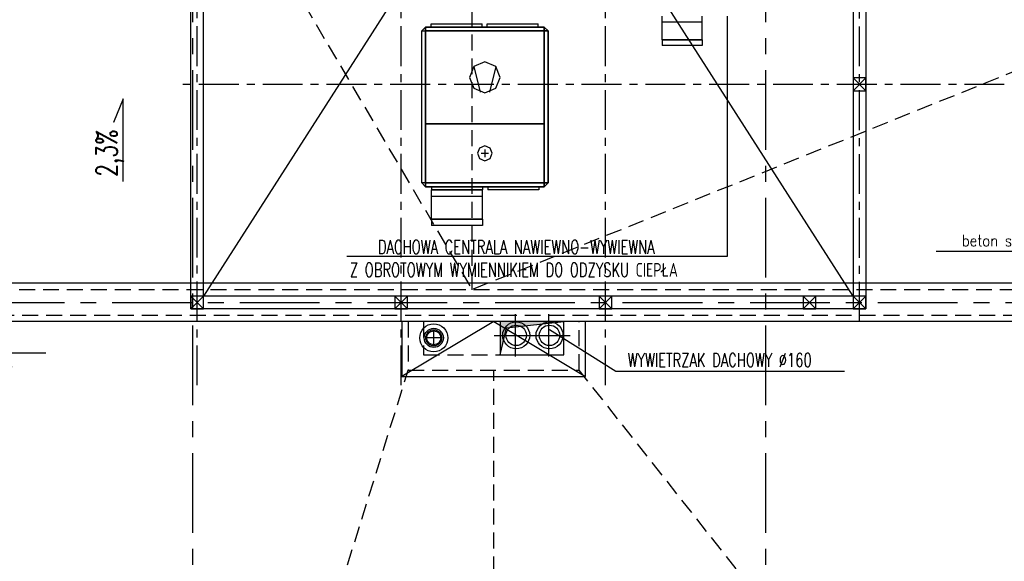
# Model space of a CAD drawing. Extents: x 41755 to 123924, y -112333 to 86187.
# Tile 22 of 256: x 101136 to 101908, y -98949 to -98524. Entities that reach past the tile are written whole.
import ezdxf
from ezdxf.enums import TextEntityAlignment as Align

# ---------------------------------------------------------------- set-up
doc = ezdxf.new("R2010")
doc.units = 0
doc.header["$LTSCALE"] = 50
for name, pattern in [('CENTER', [2, 1.25, -0.25, 0.25, -0.25]), ('DASHDOT', [1, 0.5, -0.25, 0, -0.25]), ('DASHED', [0.75, 0.5, -0.25])]:
    doc.linetypes.add(name, pattern=pattern)
doc.layers.get('0').update_dxf_attribs({"color": 101, "linetype": 'CONTINUOUS'})
for name, color, linetype in [('Ins-kan', 54, 'CONTINUOUS'), ('Ins-went', 141, 'CONTINUOUS'), ('Opis-spadki', 61, 'CONTINUOUS'), ('Os-osie', 14, 'CENTER'), ('Os-osie glowne', 1, 'CENTER'), ('Sc-metal', 141, 'CONTINUOUS'), ('Sch-opis', 51, 'CONTINUOUS'), ('W-idok', 8, 'CONTINUOUS'), ('W-izol-w', 144, 'CONTINUOUS'), ('W-otwor-strop', 1, 'CONTINUOUS'), ('W-widok-spadki', 61, 'CONTINUOUS')]:
    doc.layers.add(name, color=color, linetype=linetype)
doc.styles.add('ROMANS', font='romans', dxfattribs={"width": 0.85})
doc.styles.add('tab-bud$0$ROMANS', font='romans', dxfattribs={"width": 0.7})
doc.dimstyles.new('CHMIELNA', dxfattribs={"dimscale": 3.5, "dimtxt": 4, "dimasz": 1.5, "dimexe": 3, "dimexo": 0, "dimgap": 1, "dimtad": 1, "dimdec": 1, "dimrnd": 0.5, "dimzin": 12, "dimdsep": 46, "dimtxsty": 'ROMANS', "dimblk": 'DIMTICK', "dimcen": 0.09, "dimse1": 1, "dimse2": 1, "dimclrd": 143, "dimclrt": 53, "dimadec": 0, "dimazin": 0, "dimtfac": 1, "dimtdec": 1, "dimtix": 1, "dimtmove": 2, "dimatfit": 2, "dimldrblk": 'ARCHTICK', "dimfxl": 0, "dimtolj": 1, "dimtzin": 0, "dimarcsym": 0})

# ---------------------------------------------------------------- blocks, each defined once
blk = doc.blocks.new('DIMTICK')
for p, q in [((0, 1), (0, -1)), ((-1, 0), (1, 0))]:
    blk.add_line(p, q)
at = {"const_width": 0.141}
blk.add_lwpolyline([(0.707, 0.707), (-0.707, -0.707)], dxfattribs=at)
blk = doc.blocks.new('SPADKI')
at = {"ltscale": 25}
blk.add_lwpolyline([(0, 0), (0, -70), (-8, -50), (-8, -50)], dxfattribs=at)
at = {"ltscale": 25, "style": 'ROMANS', "width": 0.7}
blk.add_attdef('SP%', text='', height=18, rotation=90, dxfattribs=at).set_placement((-4.9, -24.05), align=Align.CENTER)

msp = doc.modelspace()

# ---------------------------------------------------------------- hatches: boundary and pattern name
at = {"layer": 'W-otwor-strop', "linetype": 'DASHDOT', "ltscale": 0.5}
msp.add_hatch(color=256, dxfattribs=at).paths.add_polyline_path([(101512.966, -98786.824), (101512.966, -98760.824), (101562.966, -98760.824), (101517.966, -98765.824)])

# ---------------------------------------------------------------- linework, layer by layer
at = {"layer": 'Ins-kan'}
for p, q in [((101460.969, -98779.865), (101460.969, -98767.265)), ((101467.269, -98773.565), (101454.669, -98773.565))]:
    msp.add_line(p, q, dxfattribs=at)
for radius in [11, 6.3, 5.5]:
    msp.add_circle((101460.969, -98773.565), radius, dxfattribs=at)
at = {"layer": 'Ins-went'}
for p, q in [((101639.845, -98525.974), (101639.845, -98521.474)), ((101671.345, -98525.974), (101671.345, -98521.474)), ((101458.811, -98530.124), (101458.811, -98527.624)), ((101498.811, -98530.124), (101498.811, -98527.624)), ((101502.911, -98530.124), (101502.911, -98527.624)), ((101542.911, -98530.124), (101542.911, -98527.624)), ((101639.895, -98539.974), (101639.895, -98525.974)), ((101671.295, -98539.974), (101671.295, -98525.974)), ((101451.511, -98533.124), (101454.511, -98530.124)), ((101451.511, -98652.124), (101451.511, -98533.124)), ((101454.511, -98530.124), (101547.511, -98530.124)), ((101547.511, -98530.124), (101550.511, -98533.124)), ((101550.511, -98533.124), (101550.511, -98652.124)), ((101639.845, -98539.974), (101639.845, -98544.474)), ((101671.345, -98539.974), (101671.345, -98544.474)), ((101492.443, -98560.906), (101497.266, -98580.998)), ((101509.578, -98560.906), (101504.755, -98580.998)), ((101498.117, -98628.974), (101503.904, -98628.974)), ((101501.011, -98626.08), (101501.011, -98631.868)), ((101454.511, -98655.124), (101451.511, -98652.124)), ((101550.511, -98652.124), (101547.511, -98655.124)), ((101547.511, -98655.124), (101454.511, -98655.124)), ((101459.111, -98655.124), (101459.111, -98657.624)), ((101459.111, -98662.624), (101459.111, -98657.624)), ((101499.111, -98655.124), (101499.111, -98657.624)), ((101499.111, -98662.624), (101499.111, -98657.624)), ((101503.211, -98655.124), (101503.211, -98657.624)), ((101543.211, -98655.124), (101543.211, -98657.624)), ((101459.111, -98680.624), (101459.111, -98662.624)), ((101499.111, -98680.624), (101499.111, -98662.624)), ((101459.111, -98680.624), (101459.111, -98685.624)), ((101499.111, -98680.624), (101499.111, -98685.624))]:
    msp.add_line(p, q, dxfattribs=at)
at = {"layer": 'Ins-went', "linetype": 'Continuous', "ltscale": 0.5}
for p, q in [((101525.043, -98788.22), (101525.043, -98754.964)), ((101551.163, -98788.22), (101551.163, -98754.964)), ((101508.415, -98771.592), (101541.671, -98771.592)), ((101534.535, -98771.592), (101567.791, -98771.592))]:
    msp.add_line(p, q, dxfattribs=at)
at = {"layer": 'Ins-went'}
for points in [[(101458.811, -98527.624, 0), (101462.63, -98527.624, 0), (101472.63, -98527.624, 0), (101484.991, -98527.624, 0), (101494.991, -98527.624, 0), (101498.811, -98527.624, 0)], [(101502.911, -98527.624, 0), (101506.73, -98527.624, 0), (101516.73, -98527.624, 0), (101529.091, -98527.624, 0), (101539.091, -98527.624, 0), (101542.911, -98527.624, 0)], [(101639.845, -98525.974, 0), (101642.853, -98525.974, 0), (101650.728, -98525.974, 0), (101660.462, -98525.974, 0), (101668.337, -98525.974, 0), (101671.345, -98525.974, 0)], [(101639.895, -98525.974, 0), (101642.894, -98525.974, 0), (101650.744, -98525.974, 0), (101660.447, -98525.974, 0), (101668.297, -98525.974, 0), (101671.295, -98525.974, 0)], [(101671.345, -98539.974, 0), (101668.337, -98539.974, 0), (101660.462, -98539.974, 0), (101650.728, -98539.974, 0), (101642.853, -98539.974, 0), (101639.845, -98539.974, 0)], [(101671.345, -98544.474, 0), (101668.337, -98544.474, 0), (101660.462, -98544.474, 0), (101650.728, -98544.474, 0), (101642.853, -98544.474, 0), (101639.845, -98544.474, 0)], [(101639.895, -98539.974, 0), (101642.894, -98539.974, 0), (101650.744, -98539.974, 0), (101660.447, -98539.974, 0), (101668.297, -98539.974, 0), (101671.295, -98539.974, 0)], [(101459.111, -98657.624, 0), (101462.93, -98657.624, 0), (101472.93, -98657.624, 0), (101485.291, -98657.624, 0), (101495.291, -98657.624, 0), (101499.111, -98657.624, 0)], [(101499.111, -98657.624, 0), (101495.291, -98657.624, 0), (101485.291, -98657.624, 0), (101472.93, -98657.624, 0), (101462.93, -98657.624, 0), (101459.111, -98657.624, 0)], [(101543.211, -98657.624, 0), (101539.391, -98657.624, 0), (101529.391, -98657.624, 0), (101517.03, -98657.624, 0), (101507.03, -98657.624, 0), (101503.211, -98657.624, 0)], [(101459.111, -98662.624, 0), (101462.93, -98662.624, 0), (101472.93, -98662.624, 0), (101485.291, -98662.624, 0), (101495.291, -98662.624, 0), (101499.111, -98662.624, 0)], [(101459.111, -98662.624, 0), (101462.93, -98662.624, 0), (101472.93, -98662.624, 0), (101485.291, -98662.624, 0), (101495.291, -98662.624, 0), (101499.111, -98662.624, 0)], [(101459.111, -98680.624, 0), (101462.93, -98680.624, 0), (101472.93, -98680.624, 0), (101485.291, -98680.624, 0), (101495.291, -98680.624, 0), (101499.111, -98680.624, 0)], [(101499.111, -98680.624, 0), (101495.291, -98680.624, 0), (101485.291, -98680.624, 0), (101472.93, -98680.624, 0), (101462.93, -98680.624, 0), (101459.111, -98680.624, 0)], [(101499.111, -98685.624, 0), (101495.291, -98685.624, 0), (101485.291, -98685.624, 0), (101472.93, -98685.624, 0), (101462.93, -98685.624, 0), (101459.111, -98685.624, 0)]]:
    msp.add_polyline3d(points, dxfattribs=at)
for points in [[(101451.511, -98533.124, 0), (101454.511, -98533.124, 0), (101454.511, -98530.124, 0)], [(101451.511, -98533.124, 0), (101454.511, -98533.124, 0), (101454.511, -98652.124, 0), (101451.511, -98652.124, 0)], [(101547.511, -98530.124, 0), (101454.511, -98530.124, 0), (101454.511, -98533.124, 0), (101547.511, -98533.124, 0)], [(101547.511, -98533.124, 0), (101454.511, -98533.124, 0), (101454.511, -98652.124, 0), (101547.511, -98652.124, 0)], [(101454.511, -98533.124, 0), (101547.511, -98533.124, 0), (101547.511, -98605.824, 0), (101454.511, -98605.824, 0)], [(101547.511, -98530.124, 0), (101547.511, -98533.124, 0), (101550.511, -98533.124, 0)], [(101550.511, -98533.124, 0), (101547.511, -98533.124, 0), (101547.511, -98652.124, 0), (101550.511, -98652.124, 0)], [(101501.011, -98581.591, 0), (101509.578, -98578.042, 0), (101513.127, -98569.474, 0), (101509.578, -98560.906, 0), (101501.011, -98557.357, 0), (101492.443, -98560.906, 0), (101488.894, -98569.474, 0), (101492.443, -98578.042, 0)], [(101454.511, -98605.824, 0), (101547.511, -98605.824, 0), (101547.511, -98652.124, 0), (101454.511, -98652.124, 0)], [(101501.011, -98634.762, 0), (101505.103, -98633.066, 0), (101506.798, -98628.974, 0), (101505.103, -98624.882, 0), (101501.011, -98623.187, 0), (101496.918, -98624.882, 0), (101495.223, -98628.974, 0), (101496.918, -98633.066, 0)], [(101454.511, -98655.124, 0), (101454.511, -98652.124, 0), (101451.511, -98652.124, 0)], [(101547.511, -98655.124, 0), (101547.511, -98652.124, 0), (101454.511, -98652.124, 0), (101454.511, -98655.124, 0)], [(101550.511, -98652.124, 0), (101547.511, -98652.124, 0), (101547.511, -98655.124, 0)]]:
    msp.add_polyline3d(points, close=True, dxfattribs=at)
at = {"layer": 'Ins-went', "linetype": 'Continuous', "ltscale": 0.5}
for centre, radius in [((101525.563, -98771.592), 10.56), ((101525.563, -98771.592), 8), ((101551.683, -98771.592), 10.56), ((101551.683, -98771.592), 8)]:
    msp.add_circle(centre, radius, dxfattribs=at)
at = {"layer": 'Os-osie', "ltscale": 0.5}
for points in [[(101794.711, -98760.824), (101794.711, -97875.949)], [(101275.467, -98810.699), (101275.467, -97925.824)], [(101435.467, -98810.699), (101435.467, -97925.824)], [(101595.467, -98810.699), (101595.467, -97925.824)], [(101908.12, -98574.949), (101260.467, -98574.949)]]:
    msp.add_lwpolyline(points, dxfattribs=at)
at = {"layer": 'Os-osie glowne'}
for points in [[(101271.966, -96063.824), (101271.966, -102040.824)], [(101720.966, -96063.824), (101720.966, -102040.824)], [(99508.966, -98745.824), (111775.966, -98745.824)]]:
    msp.add_lwpolyline(points, dxfattribs=at)
at = {"layer": 'Sc-metal'}
for p, q in [((101270.467, -98750.824), (101270.467, -97935.824)), ((101799.711, -97935.824), (101799.711, -98750.824)), ((101280.467, -98740.824), (101280.467, -97945.824)), ((101789.711, -97945.824), (101789.711, -98740.824)), ((101789.711, -98740.824), (101280.467, -98740.824)), ((101799.711, -98750.824), (101270.467, -98750.824))]:
    msp.add_line(p, q, dxfattribs=at)
for points in [[(101789.711, -97945.824), (101280.467, -98740.824)], [(101789.711, -98740.824), (101280.467, -97945.824)], [(101799.711, -98569.949), (101789.711, -98579.949)], [(101799.711, -98579.949), (101789.711, -98569.949)], [(101280.467, -98740.824), (101270.467, -98750.824)], [(101280.467, -98750.824), (101270.467, -98740.824)], [(101440.467, -98740.824), (101430.467, -98750.824)], [(101440.467, -98750.824), (101430.467, -98740.824)], [(101600.467, -98740.824), (101590.467, -98750.824)], [(101600.467, -98750.824), (101590.467, -98740.824)], [(101760.467, -98740.824), (101750.467, -98750.824)], [(101760.467, -98750.824), (101750.467, -98740.824)], [(101799.711, -98740.824), (101789.711, -98750.824)], [(101799.711, -98750.824), (101789.711, -98740.824)]]:
    msp.add_lwpolyline(points, dxfattribs=at)
for points in [[(101799.711, -98569.949), (101789.711, -98569.949), (101789.711, -98579.949), (101799.711, -98579.949)], [(101280.467, -98740.824), (101270.467, -98740.824), (101270.467, -98750.824), (101280.467, -98750.824)], [(101440.467, -98740.824), (101430.467, -98740.824), (101430.467, -98750.824), (101440.467, -98750.824)], [(101600.467, -98740.824), (101590.467, -98740.824), (101590.467, -98750.824), (101600.467, -98750.824)], [(101760.467, -98740.824), (101750.467, -98740.824), (101750.467, -98750.824), (101760.467, -98750.824)], [(101799.711, -98740.824), (101789.711, -98740.824), (101789.711, -98750.824), (101799.711, -98750.824)]]:
    msp.add_lwpolyline(points, close=True, dxfattribs=at)
at = {"layer": 'Sch-opis'}
for p, q in [((101551.683, -98767.092), (101603.535, -98799.579)), ((101603.535, -98799.579), (101782.8, -98799.579))]:
    msp.add_line(p, q, dxfattribs=at)
msp.add_lwpolyline([(101392.802, -98709.516), (101691.26, -98709.516), (101691.26, -98521.474)], dxfattribs=at)
at = {"layer": 'W-idok', "linetype": 'DASHED', "ltscale": 0.5}
msp.add_lwpolyline([(100425.966, -98755.824), (102385.966, -98755.824), (102385.966, -98735.824), (100425.966, -98735.824)], close=True, dxfattribs=at)
at = {"layer": 'W-idok'}
msp.add_lwpolyline([(101508.017, -98755.824), (101508.017, -98755.824)], dxfattribs=at)
at = {"layer": 'W-idok', "linetype": 'DASHED', "ltscale": 0.5}
for points in [[(101440.966, -98760.824), (101440.966, -98798.824), (101574.966, -98798.824), (101574.966, -98760.824)], [(101452.966, -98760.824), (101452.966, -98786.824), (101562.966, -98786.824), (101562.966, -98760.824)]]:
    msp.add_lwpolyline(points, dxfattribs=at)
at = {"layer": 'W-izol-w', "linetype": 'Continuous'}
for points in [[(102380.966, -98730.824), (100430.966, -98730.824)], [(102380.966, -98760.824), (100430.966, -98760.824)], [(101507.966, -98760.824), (101435.966, -98803.824)], [(101435.966, -98760.824), (101435.966, -98803.824), (101579.966, -98803.824), (101579.966, -98760.824)], [(101507.966, -98760.824), (101579.966, -98803.824)]]:
    msp.add_lwpolyline(points, dxfattribs=at)
at = {"layer": 'W-otwor-strop', "ltscale": 0.5}
msp.add_lwpolyline([(101512.966, -98786.824), (101517.966, -98765.824), (101562.966, -98760.824)], dxfattribs=at)
msp.add_lwpolyline([(101512.966, -98760.824), (101512.966, -98786.824), (101562.966, -98786.824), (101562.966, -98760.824)], close=True, dxfattribs=at)
msp.add_circle((101460.969, -98773.565), 7.5, dxfattribs=at)
at = {"layer": 'W-widok-spadki', "linetype": 'DASHED', "ltscale": 0.5}
for points in [[(101490.966, -98735.824), (101490.966, -97368.324)], [(101245.18, -98318.074), (101490.966, -98735.824)], [(102320.966, -98401.824), (101490.966, -98735.824)], [(101343.129, -99112.383), (101440.966, -98798.824)], [(101508.966, -100119.824), (101508.017, -98798.917)], [(102290.966, -99704.824), (101574.966, -98798.824)]]:
    msp.add_lwpolyline(points, dxfattribs=at)

# ---------------------------------------------------------------- block references
at = {"layer": 'Opis-spadki'}
ref = msp.add_blockref('SPADKI', (101217.464, -98651.119), dxfattribs=dict(at, xscale=-0.9245656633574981, yscale=0.924565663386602, zscale=0.9245656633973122, rotation=180))
ref.add_attrib('SP%', '2,3%', dxfattribs={"layer": '0', "ltscale": 25, "height": 16.6422, "rotation": 90, "style": 'ROMANS', "width": 0.7}).set_placement((101212.937, -98628.885), align=Align.CENTER)

# ---------------------------------------------------------------- texts
at = {"layer": 'Sch-opis', "style": 'tab-bud$0$ROMANS', "width": 0.7}
for s, p in [('DACHOWA CENTRALA NAWIEWNO-WYWIEWNA', (101417.184, -98707.674)), ('Z OBROTOWYM WYMIENNIKIEM DO ODZYSKU CIEPŁA', (101395.23, -98725.669)), ('WYWIETRZAK DACHOWY %%c160', (101612.927, -98796.343))]:
    msp.add_text(s, height=10.75717, rotation=0, dxfattribs=at).set_placement(p)
at = {"layer": 'Sch-opis', "char_height": 9, "width": 203.76147, "style": 'ROMANS'}
for s, insert, attachment_point in [('beton spadkowy h=12,74cm', (102022.32, -98692.853), 3), ('DRABINKA WYŁAZOWA\\PNA DACH NAD KONDYGNACJĄ 2\\PWG. DETALU D506', (100971.783, -98772.167), 1)]:
    msp.add_mtext(s, dxfattribs=dict(at, insert=insert, attachment_point=attachment_point))

# ---------------------------------------------------------------- leaders
at = {"layer": 'Sch-opis'}
for points in [[(102035.546, -98735.824), (102024.327, -98705.921), (101854.736, -98705.921)], [(100928.28, -98720.824), (100969.776, -98785.234), (101156.968, -98785.234)]]:
    msp.add_leader(points, dimstyle='CHMIELNA', override={"dimasz": 4, "dimgap": 1, "dimtad": 0}, dxfattribs=at)

doc.saveas('drawing.dxf')
